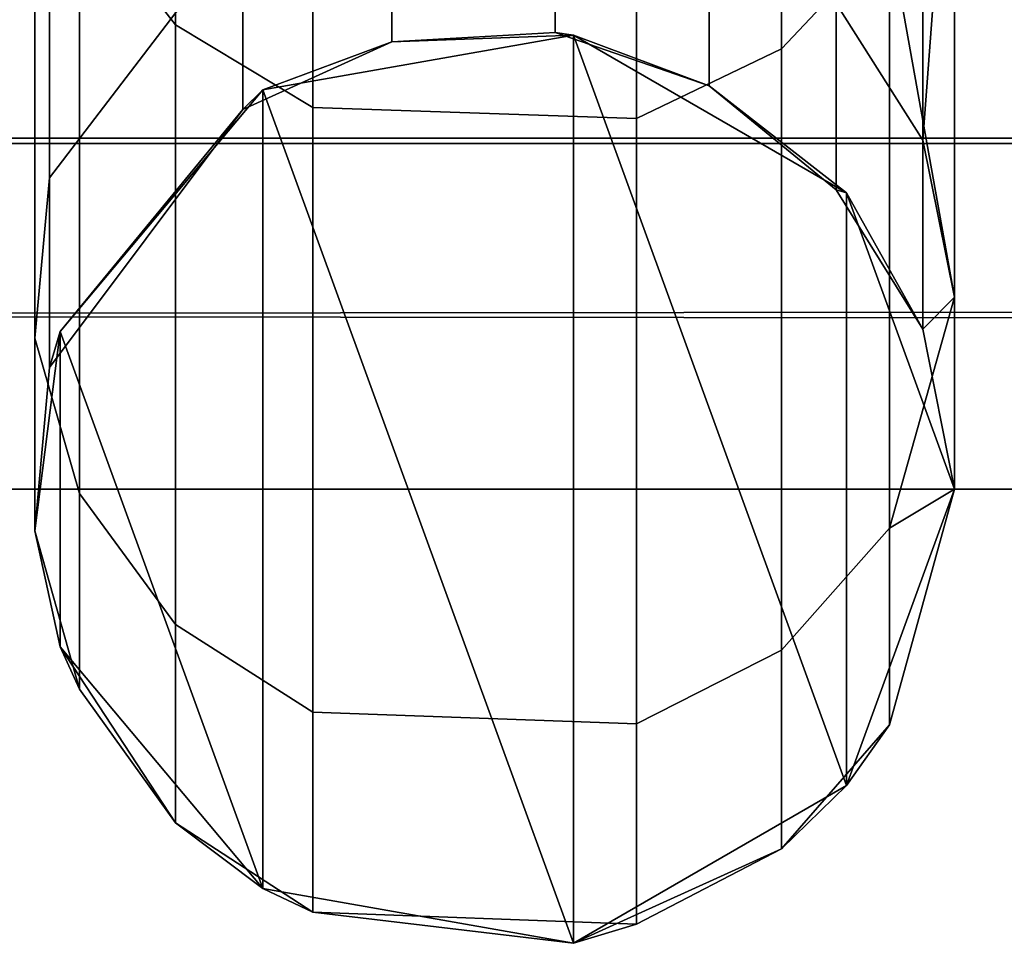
# Model space of a CAD drawing. Header units: inches. Extents: x 0 to 46, y -28.1 to 0.1.
# Tile 48 of 122: x 23.074 to 23.18, y -28.059 to -27.959. Entities that reach past the tile are written whole.
import ezdxf

# ---------------------------------------------------------------- set-up
doc = ezdxf.new("R2010")
doc.units = ezdxf.units.IN
doc.header["$LTSCALE"] = 0.03937
doc.header["$MEASUREMENT"] = 0
doc.layers.add('A-FURN-3-ST', color=151, linetype='Continuous')
doc.layers.add('A-FURN-3-ST-SEAM', color=250, linetype='Continuous')

msp = doc.modelspace()

# ---------------------------------------------------------------- meshes
at = {"layer": 'A-FURN-3-ST'}
mesh = msp.add_polyface(dxfattribs=at)
corners = [(0.25, -0.49123, 5), (45.75, -27.51, 5), (0.25, -27.51, 5), (0.125, -0.49123, 5.03349), (0.125, -27.51, 5.03349), (0.25, -28.01, 5.5), (0.125, -27.97651, 5.5), (0.25, -27.97194, 5.30866), (0.125, -27.941, 5.32148), (0.25, -27.86356, 5.14645), (0.125, -27.83987, 5.17013), (0.25, -27.70134, 5.03806), (0.125, -27.68853, 5.069), (0.03349, -27.65351, 5.15355), (0.03349, -27.885, 5.5), (0.25, -28.01, 16.9), (0.125, -27.97651, 16.9), (0.25, -26.91, 18), (0.125, -26.91, 17.96651), (0.25, -27.1947, 17.96252), (0.125, -27.18603, 17.93017), (0.25, -27.46, 17.85263), (0.125, -27.44325, 17.82362), (0.25, -27.68782, 17.67782), (0.125, -27.66414, 17.65413), (0.25, -27.86263, 17.45), (0.125, -27.83362, 17.43325), (0.25, -27.97252, 17.1847), (0.125, -27.94017, 17.17603), (0.03349, -27.85178, 17.15235), (0.03349, -26.91, 17.875), (0.03349, -27.59943, 17.58943), (0.03349, -27.75438, 17.3875), (0.125, -1.1, 17.96651), (0.25, -1.1, 18), (45.75, -28.01, 16.9), (45.75, -27.97252, 17.1847), (45.75, -27.86263, 17.45), (45.75, -27.68782, 17.67782), (45.75, -27.46, 17.85263), (45.75, -27.1947, 17.96252), (45.75, -27.70134, 5.03806), (45.75, -27.86356, 5.14645), (45.75, -27.97194, 5.30866)]
mesh.append_faces([[corners[k] for k in face] for face in [(0, 1, 2), (3, 2, 4), (5, 6, 7), (7, 6, 8), (7, 8, 9), (9, 8, 10), (9, 10, 11), (11, 10, 12), (11, 12, 2), (2, 12, 4), (4, 12, 13), (14, 8, 6), (5, 15, 6), (6, 15, 16), (6, 16, 14), (17, 18, 19), (19, 18, 20), (19, 20, 21), (21, 20, 22), (21, 22, 23), (23, 22, 24), (23, 24, 25), (25, 24, 26), (25, 26, 27), (27, 26, 28), (27, 28, 15), (15, 28, 16), (16, 28, 29), (18, 30, 20), (24, 31, 32, 26), (26, 32, 29, 28), (33, 30, 18), (34, 18, 17), (15, 35, 27), (27, 36, 25), (25, 37, 23), (23, 38, 21), (21, 39, 19), (19, 40, 17), (5, 35, 15), (2, 1, 11), (11, 41, 9), (9, 42, 7), (7, 43, 5)]])
mesh = msp.add_polyface(dxfattribs=at)
corners = [(45.875, -0.49123, 5.03349), (45.96651, -27.51, 5.125), (45.875, -27.51, 5.03349), (45.75, -0.49123, 5), (45.75, -27.51, 5), (45.96651, -27.85646, 5.35649), (45.875, -27.97651, 5.5), (45.875, -27.941, 5.32148), (45.75, -28.01, 5.5), (45.75, -27.97194, 5.30866), (45.875, -27.83987, 5.17013), (45.75, -27.86356, 5.14645), (45.875, -27.68853, 5.069), (45.75, -27.70134, 5.03806), (45.96651, -27.65351, 5.15355), (45.96651, -27.77517, 5.23483), (45.96651, -27.885, 16.9), (45.875, -27.97651, 16.9), (45.75, -28.01, 16.9), (45.875, -27.94017, 17.17603), (45.75, -27.97252, 17.1847), (45.96651, -27.16235, 17.84178), (45.875, -26.91, 17.96651), (45.875, -27.18603, 17.93017), (45.75, -26.91, 18), (45.75, -27.1947, 17.96252), (45.875, -27.44325, 17.82362), (45.75, -27.46, 17.85263), (45.875, -27.66414, 17.65413), (45.75, -27.68782, 17.67782), (45.875, -27.83362, 17.43325), (45.75, -27.86263, 17.45), (45.875, -1.1, 17.96651), (0.25, -27.97252, 17.1847), (0.25, -27.86263, 17.45), (0.25, -27.68782, 17.67782), (0.25, -27.46, 17.85263), (0.25, -27.1947, 17.96252), (0.25, -26.91, 18), (0.25, -28.01, 5.5), (0.25, -27.70134, 5.03806), (0.25, -27.86356, 5.14645), (0.25, -27.97194, 5.30866), (45.75, -1.1, 18)]
mesh.append_faces([[corners[k] for k in face] for face in [(0, 1, 2), (3, 2, 4), (5, 6, 7), (7, 6, 8), (7, 8, 9), (7, 9, 10), (10, 9, 11), (10, 11, 12), (12, 11, 13), (12, 13, 2), (2, 13, 4), (2, 1, 12), (12, 14, 15, 10), (6, 16, 17), (6, 17, 8), (8, 17, 18), (16, 19, 17), (17, 19, 20), (17, 20, 18), (21, 22, 23), (22, 24, 23), (23, 24, 25), (23, 25, 26), (26, 25, 27), (26, 27, 28), (28, 27, 29), (28, 29, 30), (30, 29, 31), (30, 31, 19), (19, 31, 20), (32, 24, 22), (33, 18, 20), (34, 20, 31), (35, 31, 29), (36, 29, 27), (37, 27, 25), (38, 25, 24), (8, 18, 39), (40, 4, 13), (41, 13, 11), (42, 11, 9), (39, 9, 8), (24, 43, 38)]])
at = {"layer": 'A-FURN-3-ST-SEAM'}
mesh = msp.add_polyface(dxfattribs=at)
corners = [(23.16794, -27.94982, 17.33069), (23.175, -27.92623, 17.32092), (23.175, -27.82342, 17.51285), (23.175, -27.68795, 17.67775), (23.16794, -27.70612, 17.6957), (23.16794, -27.84463, 17.52708), (23.15625, -27.85581, 17.53458), (23.15625, -27.96226, 17.33584), (23.1405, -27.86258, 17.53912), (23.1405, -27.9698, 17.33896), (23.10543, -27.96859, 17.33846), (23.10543, -27.8615, 17.5384), (23.09052, -27.85346, 17.53301), (23.09052, -27.95965, 17.33476), (23.08012, -27.84144, 17.52494), (23.08012, -27.94627, 17.32922), (23.07526, -27.82718, 17.51537), (23.07526, -27.93041, 17.32265), (23.07686, -27.81247, 17.5055), (23.07686, -27.91405, 17.31587), (23.09784, -27.78922, 17.4899), (23.09784, -27.88818, 17.30516), (23.114, -27.78314, 17.48582), (23.114, -27.88141, 17.30235), (23.13168, -27.78229, 17.48525), (23.13168, -27.88046, 17.30196), (23.1484, -27.7871, 17.48848), (23.1484, -27.88582, 17.30418), (23.16218, -27.79645, 17.49475), (23.16218, -27.89622, 17.30849), (23.17155, -27.809, 17.50317), (23.17155, -27.91019, 17.31427), (23.17155, -27.67577, 17.66537), (23.16794, -27.53705, 17.83462), (23.1484, -27.94628, 17.10413), (23.13168, -27.94059, 17.10301), (23.114, -27.94159, 17.1032), (23.09784, -27.94878, 17.10462), (23.15625, -27.71564, 17.70522), (23.1405, -27.72141, 17.71098), (23.15625, -27.54455, 17.8458), (23.1405, -27.54909, 17.85257), (23.10543, -27.72049, 17.71006), (23.10543, -27.54837, 17.85149), (23.09052, -27.71364, 17.70322), (23.09052, -27.54297, 17.84345), (23.08012, -27.7034, 17.69298), (23.07526, -27.69125, 17.68084), (23.07686, -27.67872, 17.66832), (23.09784, -27.65892, 17.64853), (23.114, -27.65374, 17.64335), (23.13168, -27.65301, 17.64262), (23.1484, -27.65711, 17.64672), (23.16218, -27.66508, 17.65468)]
mesh.append_faces([[corners[k] for k in face] for face in [(0, 1, 2), (3, 4, 2), (2, 4, 5), (2, 5, 0), (0, 5, 6, 7), (7, 6, 8, 9), (10, 11, 12, 13), (13, 12, 14, 15), (15, 14, 16, 17), (17, 16, 18, 19), (19, 18, 20, 21), (21, 20, 22, 23), (23, 22, 24, 25), (25, 24, 26, 27), (27, 26, 28, 29), (29, 28, 30, 31), (31, 30, 2), (2, 30, 3), (3, 30, 32), (4, 3, 33), (2, 1, 31), (27, 34, 35, 25), (25, 35, 36, 23), (23, 36, 37, 21), (6, 5, 4, 38), (8, 6, 38, 39), (39, 38, 40, 41), (11, 8, 39, 42), (42, 39, 41, 43), (12, 11, 42, 44), (44, 42, 43, 45), (14, 12, 44, 46), (16, 14, 46, 47), (18, 16, 47, 48), (20, 18, 48, 49), (22, 20, 49, 50), (24, 22, 50, 51), (26, 24, 51, 52), (28, 26, 52, 53), (30, 28, 53, 32)]])
mesh = msp.add_polyface(dxfattribs=at)
corners = [(23.1633, -27.97786, 5.5), (23.1633, -28.04214, 5.5), (23.13368, -27.96076, 5.5), (23.13368, -28.05924, 5.5), (23.1, -27.9667, 5.5), (23.16794, -28.01424, 17.11752), (23.175, -27.98919, 17.11255), (23.16794, -27.94982, 17.33069), (23.175, -27.92623, 17.32092), (23.1405, -27.9698, 17.33896), (23.1405, -27.86258, 17.53912), (23.10543, -27.8615, 17.5384), (23.10543, -27.96859, 17.33846), (23.17155, -27.91019, 17.31427), (23.17155, -27.97215, 17.10922), (23.16218, -27.95732, 17.1063), (23.16218, -27.89622, 17.30849), (23.1484, -27.94628, 17.10413), (23.1484, -27.88582, 17.30418), (23.09784, -27.88818, 17.30516), (23.09784, -27.94878, 17.10462), (23.07686, -27.97625, 17.11003), (23.07686, -27.91405, 17.31587), (23.07526, -27.99362, 17.11345), (23.07526, -27.93041, 17.32265), (23.08012, -28.01047, 17.11677), (23.08012, -27.94627, 17.32922), (23.09052, -28.02468, 17.11957), (23.09052, -27.95965, 17.33476), (23.10543, -28.03418, 17.12144), (23.15625, -27.96226, 17.33584), (23.15625, -28.02745, 17.12012), (23.17155, -27.99263, 16.9), (23.16218, -27.97752, 16.9), (23.1484, -27.96626, 16.9), (23.13168, -27.96046, 16.9), (23.13168, -27.94059, 17.10301), (23.114, -27.96149, 16.9), (23.114, -27.94159, 17.1032), (23.09784, -27.96882, 16.9), (23.07686, -27.99681, 16.9), (23.07526, -28.01452, 16.9), (23.175, -28.01, 16.9), (23.17155, -27.99263, 11.2), (23.16218, -27.97752, 11.2), (23.1484, -27.96626, 11.2), (23.13168, -27.96046, 11.2), (23.114, -27.96149, 11.2), (23.09784, -27.96882, 11.2), (23.07686, -27.99681, 11.2), (23.175, -28.01, 5.5), (23.07802, -27.9929, 5.5)]
mesh.append_faces([[corners[k] for k in face] for face in [(5, 6, 7), (7, 6, 8), (9, 10, 11, 12), (13, 8, 14), (13, 14, 15, 16), (16, 15, 17, 18), (19, 20, 21, 22), (22, 21, 23, 24), (24, 23, 25, 26), (26, 25, 27, 28), (28, 27, 29, 12), (30, 31, 5, 7), (8, 6, 14), (14, 6, 32), (14, 32, 33, 15), (15, 33, 34, 17), (17, 34, 35, 36), (36, 35, 37, 38), (38, 37, 39, 20), (20, 39, 40, 21), (21, 40, 41, 23), (6, 42, 32), (32, 43, 44, 33), (33, 44, 45, 34), (34, 45, 46, 35), (35, 46, 47, 37), (37, 47, 48, 39), (39, 48, 49, 40), (43, 50, 0), (2, 45, 0), (0, 45, 44), (0, 44, 43), (4, 47, 2), (2, 47, 46), (2, 46, 45), (47, 4, 48), (48, 4, 51), (48, 51, 49)]])
mesh.append_faces([[corners[k] for k in face] for face in [(0, 1, 2), (2, 3, 4)]], dxfattribs={"vtx0": -1, "vtx1": -1})
mesh = msp.add_polyface(dxfattribs=at)
corners = [(23.175, -28.01, 5.5), (23.1633, -28.04214, 5.5), (23.1633, -27.97786, 5.5), (23.13368, -27.96076, 5.5), (23.13368, -28.05924, 5.5), (23.1, -27.9667, 5.5), (23.1, -28.0533, 5.5), (23.07802, -27.9929, 5.5), (23.07802, -28.0271, 5.5), (23.16794, -28.03554, 11.2), (23.175, -28.01, 11.2), (23.16794, -28.03554, 16.9), (23.175, -28.01, 16.9), (23.16794, -28.01424, 17.11752), (23.175, -27.98919, 17.11255), (23.10543, -27.96859, 17.33846), (23.10543, -28.03418, 17.12144), (23.1405, -28.03545, 17.12169), (23.1405, -27.9698, 17.33896), (23.15625, -28.02745, 17.12012), (23.15625, -27.96226, 17.33584), (23.07526, -27.99362, 17.11345), (23.07526, -28.01452, 16.9), (23.08012, -28.03169, 16.9), (23.08012, -28.01047, 17.11677), (23.09052, -28.04618, 16.9), (23.09052, -28.02468, 17.11957), (23.10543, -28.05586, 16.9), (23.1405, -28.05716, 16.9), (23.15625, -28.049, 16.9), (23.17155, -27.99263, 16.9), (23.17155, -27.99263, 11.2), (23.07686, -27.99681, 16.9), (23.07686, -27.99681, 11.2), (23.07526, -28.01452, 11.2), (23.08012, -28.03169, 11.2), (23.09052, -28.04618, 11.2), (23.10543, -28.05586, 11.2), (23.1405, -28.05716, 11.2), (23.15625, -28.049, 11.2)]
mesh.append_faces([[corners[k] for k in face] for face in [(1, 0, 9), (9, 0, 10), (9, 10, 11), (11, 10, 12), (11, 12, 13), (13, 12, 14), (15, 16, 17, 18), (18, 17, 19, 20), (21, 22, 23, 24), (24, 23, 25, 26), (26, 25, 27, 16), (16, 27, 28, 17), (17, 28, 29, 19), (19, 29, 11, 13), (30, 12, 31), (32, 33, 34, 22), (22, 34, 35, 23), (23, 35, 36, 25), (25, 36, 37, 27), (27, 37, 38, 28), (28, 38, 39, 29), (29, 39, 9, 11), (12, 10, 31), (31, 10, 0), (33, 7, 34), (7, 8, 34), (34, 8, 35), (35, 8, 36), (36, 8, 6), (36, 6, 37), (37, 6, 4), (37, 4, 38), (38, 4, 39), (4, 1, 39), (39, 1, 9)]])
mesh.append_faces([[corners[k] for k in face] for face in [(7, 6, 8)]], dxfattribs={"vtx0": -1})
mesh.append_faces([[corners[k] for k in face] for face in [(5, 6, 7)]], dxfattribs={"vtx0": -1, "vtx1": -1})
mesh.append_faces([[corners[k] for k in face] for face in [(3, 1, 4), (5, 4, 6)]], dxfattribs={"vtx0": -1, "vtx2": -1})
mesh.append_faces([[corners[k] for k in face] for face in [(0, 1, 2)]], dxfattribs={"vtx1": -1})

doc.saveas('drawing.dxf')
